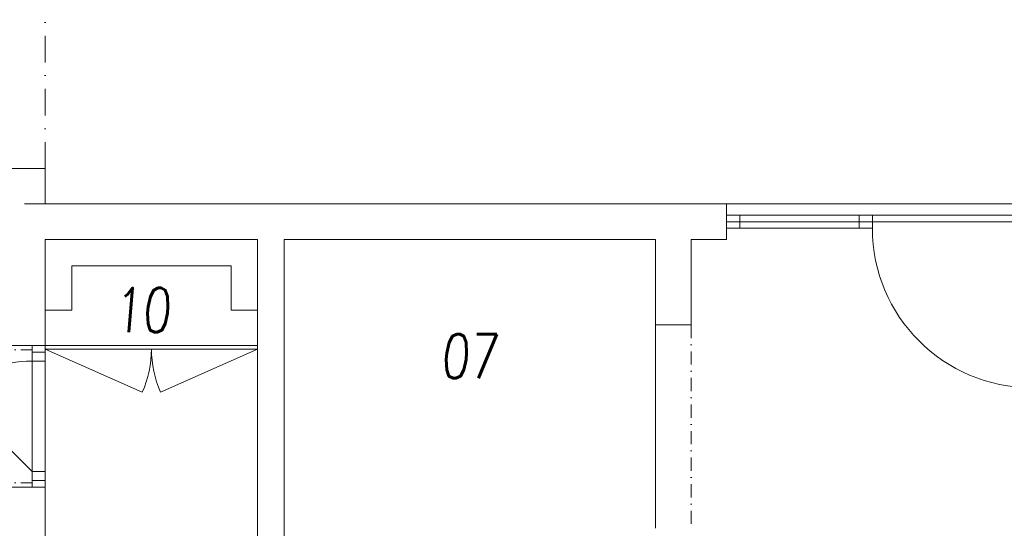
# Model space of a CAD drawing. Header units: millimetres. Extents: x 213386 to 506888, y 183055 to 450952.
# Tile 217 of 256: x 386382 to 391947, y 299100 to 301974. Entities that reach past the tile are written whole.
import ezdxf

# ---------------------------------------------------------------- set-up
doc = ezdxf.new("R2010")
doc.units = ezdxf.units.MM
doc.linetypes.add('CK_Čerchovaná 50', pattern=[6, 3, -1.5, 0, -1.5])
doc.linetypes.add('ČERCHOVANÁ', pattern=[25.4, 12.7, -6.35, 0, -6.35])
for name, color, linetype, lineweight in [('DVERE', 255, 'Continuous', 0), ('NOVA', 255, 'Continuous', 0), ('NOVÁ TLUSTÁ', 255, 'Continuous', 0), ('OBKLAD', 255, 'ČERCHOVANÁ', 0), ('OSY', 255, 'Continuous', 0), ('POPIS2', 255, 'Continuous', 0), ('TENKA', 255, 'Continuous', 0), ('ŽB', 255, 'Continuous', 0)]:
    doc.layers.add(name, color=color, linetype=linetype, lineweight=lineweight)
doc.layers.add('PLOCHY K PRONÁJMU', color=255, linetype='Continuous', lineweight=0, plot=False)
doc.styles.add('CS-ROMANS', font='romans.shx', dxfattribs={"width": 0.75, "oblique": 5})

# ---------------------------------------------------------------- blocks, each defined once
blk = doc.blocks.new('PRESKLENE DVERE')
at = {"layer": 'NOVA'}
for p, q in [((-75, 975), (-75, 75)), ((-1050, 75), (-1725, 75)), ((-1050, 37.5), (-1725, 37.5)), ((-1725, 0), (-1050, 0))]:
    blk.add_line(p, q, dxfattribs=at)
for points in [[(-1800, 75), (-1725, 75), (-1725, 0), (-1800, 0)], [(-1050, 75), (-975, 75), (-975, 0), (-1050, 0)], [(-75, 75), (0, 75), (0, 0), (-75, 0)]]:
    blk.add_lwpolyline(points, close=True, dxfattribs=at)
at = {"layer": 'NOVA', "color": 1, "ltscale": 15, "true_color": 0xf00000}
blk.add_arc((-75, 75), 900, 90, 180, dxfattribs=at)

msp = doc.modelspace()

# ---------------------------------------------------------------- linework, layer by layer
at = {"layer": 'DVERE'}
for p, q in [((386676.6, 300582.2), (386676.6, 300332.2)), ((386676.6, 300582.2), (387576.6, 300582.2)), ((386676.6, 300582.2), (386676.6, 300332.2)), ((387576.6, 300582.2), (387576.6, 300332.2)), ((386526.6, 300332.2), (386676.6, 300332.2)), ((386526.6, 300332.2), (386676.6, 300332.2)), ((387576.6, 300332.2), (387726.6, 300332.2)), ((386526.6, 300132.2), (387726.6, 300132.2)), ((386526.6, 300112.2), (387726.6, 300112.2))]:
    msp.add_line(p, q, dxfattribs=at)
for points in [[(386526.6, 300112.2), (387075.1, 299868.9, 0.104747), (387126.6, 300112.2)], [(387726.6, 300112.2), (387178.2, 299868.9, -0.104747), (387126.6, 300112.2)], [(386451.6, 299419.7), (386009.7, 299861.6, -0.198912), (386451.6, 300044.7)], [(386451.6, 299419.7), (386009.7, 299861.6, -0.198912), (386451.6, 300044.7)]]:
    msp.add_lwpolyline(points, format="xyb", dxfattribs=at)
for points in [[(386451.6, 299419.7), (386451.6, 300044.7)], [(386451.6, 299419.7), (386451.6, 300044.7)], [(386526.6, 300044.7), (386526.6, 299419.7)], [(386526.6, 300044.7), (386526.6, 299419.7)]]:
    msp.add_lwpolyline(points, dxfattribs=at)
at = {"layer": 'NOVÁ TLUSTÁ'}
for p, q in [((386451.6, 300132.2), (386451.6, 300044.7)), ((386451.6, 300132.2), (386451.6, 300044.7)), ((386526.6, 300132.2), (386526.6, 300044.7)), ((386526.6, 300132.2), (386526.6, 300044.7)), ((386451.6, 299419.7), (386451.6, 299332.2)), ((386451.6, 299419.7), (386451.6, 299332.2)), ((386526.6, 299419.7), (386526.6, 299332.2)), ((386526.6, 299419.7), (386526.6, 299332.2))]:
    msp.add_line(p, q, dxfattribs=at)
for points in [[(386451.6, 300094.7), (386526.6, 300094.7)], [(386451.6, 300094.7), (386526.6, 300094.7)], [(386451.6, 300044.7), (386526.6, 300044.7)], [(386451.6, 300044.7), (386526.6, 300044.7)], [(386451.6, 299419.7), (386526.6, 299419.7)], [(386451.6, 299419.7), (386526.6, 299419.7)], [(386451.6, 299369.7), (386526.6, 299369.7)], [(386451.6, 299369.7), (386526.6, 299369.7)]]:
    msp.add_lwpolyline(points, dxfattribs=at)
at = {"layer": 'OBKLAD', "ltscale": 5}
for p, q in [((386451.6, 300107.2), (386301.6, 300107.2)), ((386451.6, 300107.2), (386301.6, 300107.2)), ((386451.6, 299357.2), (386301.6, 299357.2)), ((386451.6, 299357.2), (386301.6, 299357.2))]:
    msp.add_line(p, q, dxfattribs=at)
at = {"layer": 'OSY', "linetype": 'ČERCHOVANÁ', "ltscale": 25}
msp.add_line((400063.2, 300932.2), (372424.2, 300932.2), dxfattribs=at)
msp.add_line((400063.2, 300932.2), (372424.2, 300932.2), dxfattribs=at)
at = {"layer": 'PLOCHY K PRONÁJMU', "ltscale": 5}
msp.add_lwpolyline([(392426.6, 300932.2), (386526.6, 300932.2), (386526.6, 301132.2), (386126.6, 301132.2)], dxfattribs=at)
msp.add_lwpolyline([(390376.6, 300832.2), (392176.6, 300832.2), (392176.6, 300932.2), (390376.6, 300932.2)], close=True, dxfattribs=at)
at = {"layer": 'TENKA', "linetype": 'CK_Čerchovaná 50', "ltscale": 50}
msp.add_line((386526.6, 301132.2), (386526.6, 305432.2), dxfattribs=at)
at = {"layer": 'TENKA', "ltscale": 5}
for p, q in [((391201.6, 300869.7), (392101.6, 300869.7)), ((389976.6, 299099.7), (389976.6, 300249.7))]:
    msp.add_line(p, q, dxfattribs=at)
at = {"layer": 'TENKA', "linetype": 'CK_Čerchovaná 50', "ltscale": 25}
msp.add_line((390176.6, 300249.7), (390176.6, 299099.7), dxfattribs=at)
at = {"layer": 'ŽB'}
for p, q in [((386126.6, 301132.2), (386526.6, 301132.2)), ((386126.6, 301132.2), (386526.6, 301132.2)), ((386526.6, 300932.2), (386526.6, 301132.2)), ((386526.6, 300932.2), (386526.6, 301132.2)), ((386526.6, 300932.2), (390376.6, 300932.2)), ((390376.6, 300732.2), (390376.6, 300932.2)), ((386526.6, 300732.2), (386526.6, 300132.2)), ((386526.6, 300732.2), (387726.6, 300732.2)), ((386526.6, 300732.2), (386526.6, 300132.2)), ((387726.6, 300732.2), (387726.6, 296207.2)), ((387876.6, 300732.2), (387876.6, 296207.2)), ((387876.6, 300732.2), (389976.6, 300732.2)), ((389976.6, 300732.2), (389976.6, 300249.7)), ((390176.6, 300732.2), (390376.6, 300732.2)), ((390176.6, 300732.2), (390176.6, 300249.7)), ((386326.6, 300132.2), (386526.6, 300132.2)), ((386326.6, 300132.2), (386526.6, 300132.2)), ((386326.6, 299332.2), (386526.6, 299332.2)), ((386326.6, 299332.2), (386526.6, 299332.2)), ((386526.6, 299332.2), (386526.6, 296207.2))]:
    msp.add_line(p, q, dxfattribs=at)
at = {"layer": 'ŽB', "ltscale": 5}
msp.add_line((389976.6, 300249.7), (390176.6, 300249.7), dxfattribs=at)

# ---------------------------------------------------------------- block references
at = {"layer": 'NOVA', "color": 1, "true_color": 0xf00000, "xscale": -1, "rotation": 180}
msp.add_blockref('PRESKLENE DVERE', (392176.6, 300869.7), dxfattribs=at)

# ---------------------------------------------------------------- texts
at = {"layer": 'POPIS2', "ltscale": 15, "style": 'CS-ROMANS', "oblique": 5, "width": 0.75}
for s, p in [('10', (386910.2, 300207.5)), ('07', (388759.1, 299947.2))]:
    msp.add_text(s, height=250, dxfattribs=at).set_placement(p)

doc.saveas('drawing.dxf')
